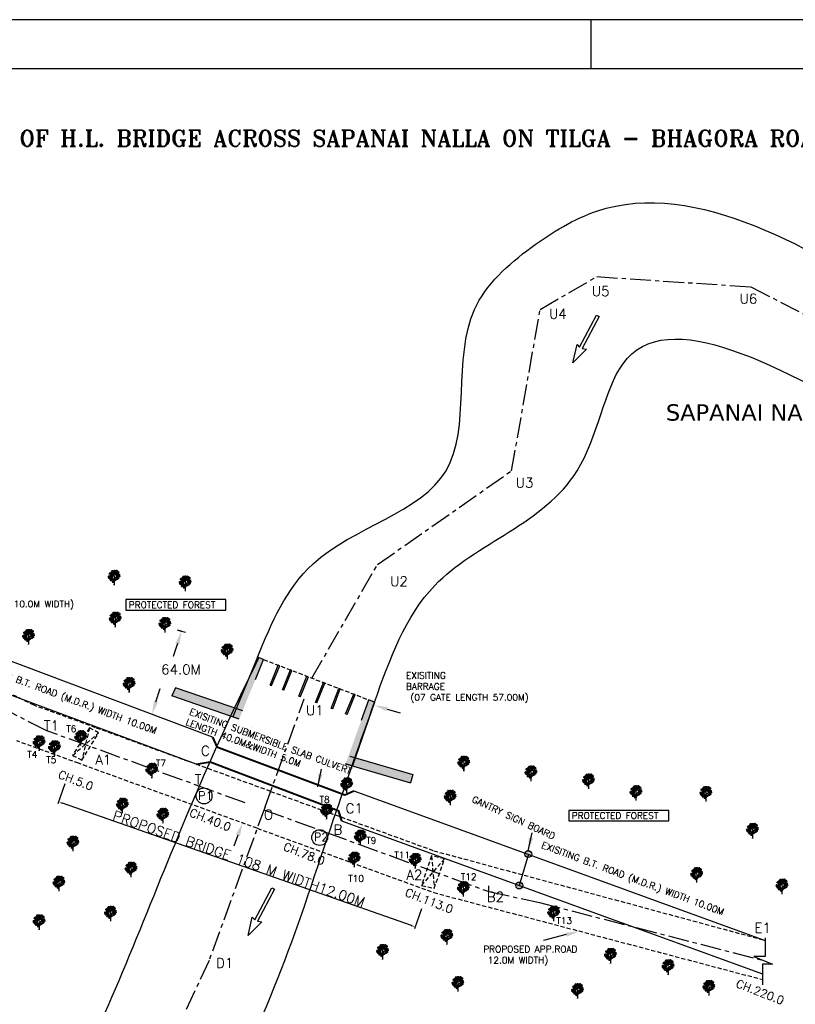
# Model space of a CAD drawing. Header units: metres. Extents: x -8057 to -3511, y -591 to -7.
# Tile 3 of 4: x -3997 to -3761, y -308 to -7. Entities that reach past the tile are written whole.
import ezdxf
from ezdxf import colors
from ezdxf.entities.mleader import LeaderData, LeaderLine
from ezdxf.math import Vec2, Vec3

# ---------------------------------------------------------------- set-up
doc = ezdxf.new("R2010")
doc.units = ezdxf.units.M
doc.header["$LTSCALE"] = 0.2
doc.header["$PDMODE"] = 35
doc.header["$PDSIZE"] = 0.3
doc.linetypes.add('CENTER', pattern=[50.8, 31.75, -6.35, 6.35, -6.35])
doc.linetypes.add('HIDDEN', pattern=[9.525, 6.35, -3.175])
doc.layers.add('DIM', color=5, linetype='HIDDEN')
doc.layers.add('TEXT', color=7, linetype='Continuous')
doc.styles.get("Standard").update_dxf_attribs({"font": 'romans.shx'})
doc.styles.add('TEXT', font='romans.shx', dxfattribs={"height": 1})
doc.dimstyles.new('METER', dxfattribs={"dimscale": 0.5, "dimtxt": 2.5, "dimasz": 2.5, "dimexe": 1.25, "dimexo": 0.625, "dimtad": 1, "dimrnd": 0.5, "dimdsep": 46, "dimtxsty": 'Standard', "dimcen": 2.5, "dimaunit": 1, "dimadec": 1, "dimazin": 1, "dimtfac": 1, "dimtmove": 0, "dimatfit": 3, "dimfxl": 1, "dimarcsym": 0})

# ---------------------------------------------------------------- blocks, each defined once
blk = doc.blocks.new('ARROW 11')
for p, q in [((-64.1, -1.9), (-64.1, 1.9)), ((-64.1, 1.9), (-20.6, 1.9)), ((-20.6, 1.9), (-22.3, 6.9)), ((-22.3, 6.9), (0, 0)), ((0, 0), (-22, -6)), ((-20.6, -1.9), (-64.1, -1.9)), ((-22, -6), (-20.6, -1.9))]:
    blk.add_line(p, q)
blk = doc.blocks.new('*D265')
at = {"layer": 'Defpoints', "color": 0, "linetype": 'Continuous', "transparency": 16777216}
for p in [(-3983.44, -240.32), (-3985.47, -246.13), (-3874.62, -278.46)]:
    blk.add_point(p, dxfattribs=at)
at = {"layer": 'DIM', "color": 0, "linetype": 'Continuous', "lineweight": -2, "transparency": 16777216}
for p, q in [((-3983.54, -240.61), (-3985.68, -246.72)), ((-3877.84, -283.85), (-3984.29, -246.54)), ((-3874.72, -278.75), (-3876.86, -284.86))]:
    blk.add_line(p, q, dxfattribs=at)
at = {"layer": 'DIM', "color": 0, "linetype": 'Continuous', "transparency": 16777216}
for points in [[(-3984.22, -246.34), (-3984.36, -246.74), (-3985.47, -246.13)], [(-3877.77, -283.66), (-3877.91, -284.05), (-3876.66, -284.27)]]:
    blk.add_solid(points, dxfattribs=at)
at = {"layer": 'DIM', "color": 0, "linetype": 'Continuous', "transparency": 16777216, "insert": (-3930.46, -263.49), "char_height": 5, "width": 94.5898, "attachment_point": 5, "rotation": 340.6833}
blk.add_mtext('{\\H0.6x;\\C0;PROPOSED BRIDGE 108 M WIDTH12.00M}', dxfattribs=at)
blk = doc.blocks.new('TREE 34')
at = {"color": 1, "lineweight": 0}
for p, q in [((-0.5, 51.8), (-0.2, 61.8)), ((0.1, 96.5), (0.4, 116.7)), ((0.1, 67.6), (0.1, 87.1)), ((2, 34.8), (2.4, 70.9)), ((-1.1, 34.8), (-0.7, 40.4))]:
    blk.add_line(p, q, dxfattribs=at)
for centre, radius, start, end in [((-17.4, 127.2), 10.6, 255.26943, 320.76832), ((-11.1, 120.4), 4.24, 76.61181, 171.49008), ((-11.1, 120.4), 4.24, 76.61181, 171.49008), ((-14.2, 125), 4.15, 255.28214, 352.81974), ((-14.2, 125), 4.15, 255.28214, 352.81974), ((-11.3, 122), 4.15, 17.29067, 114.82827), ((-9, 127.2), 4.24, 198.62033, 293.4986), ((-5.1, 118.1), 4.15, 50.28724, 147.82484), ((-6, 123.6), 4.24, 231.61691, 326.49518), ((-3, 119.2), 4.24, 76.61181, 171.49008), ((-3, 119.2), 4.24, 76.61181, 171.49008), ((-0.9, 126), 4.24, 198.62033, 293.4986), ((0, 122.3), 4.24, 76.61181, 171.49008), ((-3.1, 126.9), 4.15, 255.28214, 352.81974), ((0.4, 118.8), 4.24, 76.61181, 171.49008), ((-2.7, 123.4), 4.15, 255.28214, 352.81974), ((-1.6, 119.8), 4.24, 15.23442, 110.1127), ((0.9, 124.8), 4.15, 193.90476, 291.44236), ((4, 116.6), 4.24, 76.61181, 171.49008), ((0.8, 121.2), 4.15, 255.28214, 352.81974), ((2, 122.2), 4.24, 15.23442, 110.1127), ((4.6, 127.1), 4.15, 193.90476, 291.44236), ((1.8, 119.9), 0.75, 79.36235, 180.55084), ((2.8, 118.5), 4.24, 15.23442, 110.1127), ((5.4, 123.5), 4.15, 193.90476, 291.44236), ((8.7, 156.6), 36.6, 259.36235, 290.8016), ((6.4, 120.9), 4.24, 15.23442, 110.1127), ((9, 125.9), 4.15, 193.90476, 291.44236), ((12.4, 118.4), 4.24, 15.23442, 110.1127), ((15, 123.4), 4.15, 193.90476, 291.44236), ((14.8, 122.6), 4.24, 15.23442, 110.1127), ((17.4, 127.5), 4.15, 193.90476, 291.44236), ((15.9, 119.3), 4.24, 15.23442, 110.1127), ((18.5, 124.2), 4.15, 193.90476, 291.44236), ((20.4, 118), 4.24, 15.23442, 110.1127), ((22.9, 123), 4.15, 193.90476, 291.44236), ((-32.8, 84.6), 4.24, 76.61181, 171.49008), ((-35.9, 89.2), 4.15, 255.28214, 352.81974), ((-27, 92.5), 13.8, 228.84347, 297.24334), ((-31.8, 88.1), 4.24, 76.61181, 171.49008), ((-35, 92.7), 4.15, 255.28214, 352.81974), ((-31.5, 78.4), 4.24, 76.61181, 171.49008), ((-34.6, 83), 4.15, 255.28214, 352.81974), ((-36.1, 144.9), 53.7, 271.59464, 303.84051), ((-31, 80.6), 4.15, 50.28724, 147.82484), ((-31.9, 86.1), 4.24, 231.61691, 326.49518), ((-30.6, 96.2), 10.5, 249.4854, 312.37148), ((-31.9, 90.6), 13.4, 260.731, 293.52648), ((-29, 81.7), 4.24, 76.61181, 171.49008), ((-29, 81.7), 4.24, 76.61181, 171.49008), ((-31.5, 74.2), 4.24, 15.23442, 110.1127), ((-28.9, 79.2), 4.15, 193.90476, 291.44236), ((-27.2, 103.3), 4.24, 76.61181, 171.49008), ((-30.3, 108), 4.15, 255.28214, 352.81974), ((-26.9, 88.5), 4.24, 198.62033, 293.4986), ((-26.7, 105.5), 4.15, 50.28724, 147.82484), ((-27.6, 111.1), 4.24, 231.61691, 326.49518), ((-25.9, 71), 4.24, 76.61181, 171.49008), ((-29, 75.7), 4.15, 255.28214, 352.81974), ((-25.6, 81.3), 4.24, 76.61181, 171.49008), ((-28.7, 85.9), 4.15, 255.28214, 352.81974), ((-23.7, 89.8), 15.5, 247.09347, 300.64152), ((-27.8, 76.6), 4.24, 15.23442, 110.1127), ((-25.3, 81.6), 4.15, 193.90476, 291.44236), ((-24.6, 106.7), 4.24, 76.61181, 171.49008), ((-24.6, 106.7), 4.24, 76.61181, 171.49008), ((-24.6, 102.1), 4.24, 76.61181, 171.49008), ((-27.8, 106.7), 4.15, 255.28214, 352.81974), ((-27, 73), 4.24, 15.23442, 110.1127), ((-24.5, 77.9), 4.15, 193.90476, 291.44236), ((-27.7, 104), 15.3, 271.51128, 320.88893), ((-22.6, 113.4), 4.24, 198.62033, 293.4986), ((-22.1, 98), 4.24, 76.61181, 171.49008), ((-25.3, 102.6), 4.15, 255.28214, 352.81974), ((-21.2, 106.2), 4.24, 76.61181, 171.49008), ((-24.4, 110.9), 4.15, 255.28214, 352.81974), ((-21.2, 101.5), 4.24, 76.61181, 171.49008), ((-24.3, 106.1), 4.15, 255.28214, 352.81974), ((-20.8, 79.9), 4.24, 76.61181, 171.49008), ((-24, 84.5), 4.15, 255.28214, 352.81974), ((-23.4, 75.3), 4.24, 15.23442, 110.1127), ((-20.8, 80.3), 4.15, 193.90476, 291.44236), ((38.7, 150.4), 92, 226.6821, 242.0096), ((-22.6, 62.9), 4.24, 15.23442, 110.1127), ((-20.1, 67.9), 4.15, 193.90476, 291.44236), ((-21.3, 87.6), 4.24, 231.61691, 326.49518), ((-6.9, 135.3), 72.4, 256.8908, 267.3886), ((-18.3, 78.6), 4.24, 76.61181, 171.49008), ((-21.4, 83.2), 4.15, 255.28214, 352.81974), ((-17.4, 86.1), 25.4, 258.7316, 291.98965), ((-18.4, 110.6), 4.15, 50.28724, 147.82484), ((-19.3, 116.1), 4.24, 231.61691, 326.49518), ((-18.4, 99.2), 4.15, 50.28724, 147.82484), ((-19.3, 104.7), 4.24, 231.61691, 326.49518), ((-20.4, 69.9), 4.24, 15.23442, 110.1127), ((-17.8, 74.9), 4.15, 193.90476, 291.44236), ((-20.3, 67), 4.24, 15.23442, 110.1127), ((-17.7, 72), 4.15, 193.90476, 291.44236), ((-11.5, 117.6), 13, 218.38774, 266.61246), ((-16.4, 111.7), 4.24, 76.61181, 171.49008), ((-16.4, 111.7), 4.24, 76.61181, 171.49008), ((-16.4, 107.1), 4.24, 76.61181, 171.49008), ((-19.5, 111.8), 4.15, 255.28214, 352.81974), ((-16.4, 100.3), 4.24, 76.61181, 171.49008), ((-16.4, 100.3), 4.24, 76.61181, 171.49008), ((-16.4, 95.7), 4.24, 76.61181, 171.49008), ((-19.5, 100.4), 4.15, 255.28214, 352.81974), ((-19.1, 63.7), 4.24, 15.23442, 110.1127), ((-16.6, 68.7), 4.15, 193.90476, 291.44236), ((-16.3, 101.9), 4.24, 198.62033, 293.4986), ((-17.4, 72.9), 4.24, 15.23442, 110.1127), ((-14.8, 77.8), 4.15, 193.90476, 291.44236), ((-15.2, 85.9), 4.15, 50.28724, 147.82484), ((-16.1, 91.4), 4.24, 231.61691, 326.49518), ((-14.3, 118.5), 4.24, 198.62033, 293.4986), ((-14.3, 107.1), 4.24, 198.62033, 293.4986), ((-13.1, 87), 4.24, 76.61181, 171.49008), ((-13.1, 87), 4.24, 76.61181, 171.49008), ((-13.1, 82.4), 4.24, 76.61181, 171.49008), ((-16.3, 87), 4.15, 255.28214, 352.81974), ((-13, 111.3), 4.24, 76.61181, 171.49008), ((-16.1, 115.9), 4.15, 255.28214, 352.81974), ((-12.9, 106.5), 4.24, 76.61181, 171.49008), ((-16.1, 111.2), 4.15, 255.28214, 352.81974), ((-13, 99.9), 4.24, 76.61181, 171.49008), ((-16.1, 104.5), 4.15, 255.28214, 352.81974), ((-12.9, 95.1), 4.24, 76.61181, 171.49008), ((-16.1, 99.8), 4.15, 255.28214, 352.81974), ((-15, 77), 4.24, 15.23442, 110.1127), ((-12.5, 82), 4.15, 193.90476, 291.44236), ((-14.7, 62.5), 4.24, 15.23442, 110.1127), ((-12.1, 67.4), 4.15, 193.90476, 291.44236), ((-13.9, 73.7), 4.24, 15.23442, 110.1127), ((-11.3, 78.7), 4.15, 193.90476, 291.44236), ((-11, 93.8), 4.24, 198.62033, 293.4986), ((-9.7, 86.5), 4.24, 76.61181, 171.49008), ((-12.8, 91.2), 4.15, 255.28214, 352.81974), ((-9.7, 81.8), 4.24, 76.61181, 171.49008), ((-12.8, 86.4), 4.15, 255.28214, 352.81974), ((-18.7, 87.1), 18.9, 0, 70.52632), ((-8.1, 59.7), 10.1, 46.12122, 111.75193), ((-8, 95.6), 4.15, 50.28724, 147.82484), ((-8.9, 101.2), 4.24, 231.61691, 326.49518), ((-8, 56.9), 4.15, 50.28724, 147.82484), ((-7.4, 108), 4.15, 50.28724, 147.82484), ((-8.2, 113.5), 4.24, 231.61691, 326.49518), ((-9.5, 72.4), 4.24, 15.23442, 110.1127), ((-6.9, 77.4), 4.15, 193.90476, 291.44236), ((-9.2, 50.1), 12.9, 45.75808, 94.24254), ((-5.9, 96.7), 4.24, 76.61181, 171.49008), ((-5.9, 96.7), 4.24, 76.61181, 171.49008), ((-6, 92.1), 4.24, 76.61181, 171.49008), ((-9.1, 96.8), 4.15, 255.28214, 352.81974), ((-5.9, 58), 4.24, 76.61181, 171.49008), ((-5.9, 58), 4.24, 76.61181, 171.49008), ((-15.4, 88.3), 16.2, 29.07087, 70.32811), ((-5.3, 109.1), 4.24, 76.61181, 171.49008), ((-5.3, 109.1), 4.24, 76.61181, 171.49008), ((-5.3, 104.5), 4.24, 76.61181, 171.49008), ((-8.4, 109.2), 4.15, 255.28214, 352.81974), ((-7.7, 62), 7.5, 358.64962, 99.8704), ((-3.9, 103.5), 4.24, 198.62033, 293.4986), ((-3.9, 64.8), 4.24, 198.62033, 293.4986), ((-3, 114.6), 4.24, 76.61181, 171.49008), ((-6.2, 119.2), 4.15, 255.28214, 352.81974), ((-3.2, 115.9), 4.24, 198.62033, 293.4986), ((-2.5, 96.3), 4.24, 76.61181, 171.49008), ((-5.7, 100.9), 4.15, 255.28214, 352.81974), ((-2.5, 91.6), 4.24, 76.61181, 171.49008), ((-5.6, 96.2), 4.15, 255.28214, 352.81974), ((-2.5, 57.6), 4.24, 76.61181, 171.49008), ((-5.7, 62.2), 4.15, 255.28214, 352.81974), ((-1.9, 108.7), 4.24, 76.61181, 171.49008), ((-5, 113.3), 4.15, 255.28214, 352.81974), ((-1.8, 103.9), 4.24, 76.61181, 171.49008), ((-5, 108.6), 4.15, 255.28214, 352.81974), ((0.4, 114), 4.24, 76.61181, 171.49008), ((-2.7, 118.7), 4.15, 255.28214, 352.81974), ((-0.6, 96.5), 0.75, 209.07087, 359.17041), ((-0.6, 67.6), 0.75, 226.12122, 0), ((3743.6, 155.8), 3742.7, 180.55084, 181.03996), ((5.2, 101.2), 4.3, 78.45689, 158.83975), ((5.7, 111.8), 4.24, 76.61181, 171.49008), ((5.7, 111.8), 4.24, 76.61181, 171.49008), ((2.6, 116.5), 4.15, 255.28214, 352.81974), ((2.6, 116.5), 4.15, 255.28214, 352.81974), ((143.4, 90.5), 141.9, 181.03996, 185.58179), ((2.9, 76.8), 0.75, 185.58179, 326.34885), ((13.2, 55.2), 11, 111.78682, 179.11697), ((9.9, 70.8), 7.5, 145.87663, 179.44437), ((6, 68.3), 4.15, 50.28724, 147.82484), ((5.1, 73.8), 4.24, 231.61691, 326.49518), ((51.3, 44.5), 57.4, 111.46155, 146.34885), ((57.6, 38.4), 65.2, 108.76001, 145.87663), ((7.3, 100.8), 4.15, 50.28724, 147.82484), ((6.4, 106.4), 4.24, 231.61691, 326.49518), ((8.1, 69.4), 4.24, 76.61181, 171.49008), ((8.1, 69.4), 4.24, 76.61181, 171.49008), ((8.1, 64.8), 4.24, 76.61181, 171.49008), ((4.9, 69.4), 4.15, 255.28214, 352.81974), ((9.4, 101.9), 4.24, 76.61181, 171.49008), ((9.4, 101.9), 4.24, 76.61181, 171.49008), ((9.4, 97.4), 4.24, 76.61181, 171.49008), ((6.2, 102), 4.15, 255.28214, 352.81974), ((7.2, 108.5), 4.24, 15.23442, 110.1127), ((9.8, 113.4), 4.15, 193.90476, 291.44236), ((10.1, 76.2), 4.24, 198.62033, 293.4986), ((20.5, 155.1), 39.2, 249.91161, 265.53741), ((11.5, 69), 4.24, 76.61181, 171.49008), ((8.3, 73.6), 4.15, 255.28214, 352.81974), ((11.5, 64.2), 4.24, 76.61181, 171.49008), ((8.4, 68.9), 4.15, 255.28214, 352.81974), ((11.4, 108.7), 4.24, 198.62033, 293.4986), ((9.4, 115.4), 4.24, 15.23442, 110.1127), ((12, 120.4), 4.15, 193.90476, 291.44236), ((9.5, 112.6), 4.24, 15.23442, 110.1127), ((12.1, 117.6), 4.15, 193.90476, 291.44236), ((12.8, 101.5), 4.24, 76.61181, 171.49008), ((9.6, 106.2), 4.15, 255.28214, 352.81974), ((12.8, 96.8), 4.24, 76.61181, 171.49008), ((9.7, 101.4), 4.15, 255.28214, 352.81974), ((10.7, 109.3), 4.24, 15.23442, 110.1127), ((13.3, 114.3), 4.15, 193.90476, 291.44236), ((-15.4, 126.8), 66.2, 291.78682, 315.35953), ((15.1, 95), 4.15, 50.28724, 147.82484), ((14.2, 100.5), 4.24, 231.61691, 326.49518), ((17.2, 96.1), 4.24, 76.61181, 171.49008), ((17.2, 96.1), 4.24, 76.61181, 171.49008), ((17.2, 91.5), 4.24, 76.61181, 171.49008), ((14, 96.1), 4.15, 255.28214, 352.81974), ((15.1, 108), 4.24, 15.23442, 110.1127), ((17.7, 113), 4.15, 193.90476, 291.44236), ((23.3, 113.6), 13.6, 225.9442, 297.78114), ((15.5, 87.6), 4.24, 15.23442, 110.1127), ((18, 92.6), 4.15, 193.90476, 291.44236), ((17.7, 74.1), 4.15, 50.28724, 147.82484), ((16.8, 79.7), 4.24, 231.61691, 326.49518), ((19.3, 102.9), 4.24, 198.62033, 293.4986), ((19.8, 75.2), 4.24, 76.61181, 171.49008), ((19.8, 75.2), 4.24, 76.61181, 171.49008), ((19.8, 70.7), 4.24, 76.61181, 171.49008), ((16.6, 75.3), 4.15, 255.28214, 352.81974), ((20.6, 95.7), 4.24, 76.61181, 171.49008), ((17.5, 100.3), 4.15, 255.28214, 352.81974), ((20.6, 90.9), 4.24, 76.61181, 171.49008), ((17.5, 95.6), 4.15, 255.28214, 352.81974), ((21, 84.4), 4.24, 76.61181, 171.49008), ((17.9, 89.1), 4.15, 255.28214, 352.81974), ((18.8, 108.1), 4.24, 15.23442, 110.1127), ((21.4, 113), 4.15, 193.90476, 291.44236), ((19.1, 90), 4.24, 15.23442, 110.1127), ((21.7, 95), 4.15, 193.90476, 291.44236), ((21.9, 82), 4.24, 198.62033, 293.4986), ((19.9, 86.4), 4.24, 15.23442, 110.1127), ((22.5, 91.3), 4.15, 193.90476, 291.44236), ((22.8, 79.7), 4.24, 76.61181, 171.49008), ((22.8, 79.7), 4.24, 76.61181, 171.49008), ((19.7, 84.3), 4.15, 255.28214, 352.81974), ((19.7, 84.3), 4.15, 255.28214, 352.81974), ((33.5, 42.1), 50.7, 87.82904, 106.87326), ((23.2, 74.8), 4.24, 76.61181, 171.49008), ((20.1, 79.5), 4.15, 255.28214, 352.81974), ((23.2, 70.1), 4.24, 76.61181, 171.49008), ((20.1, 74.7), 4.15, 255.28214, 352.81974), ((24.4, 104.9), 4.24, 76.61181, 171.49008), ((21.3, 109.5), 4.15, 255.28214, 352.81974), ((22.4, 110.4), 4.24, 15.23442, 110.1127), ((25, 115.4), 4.15, 193.90476, 291.44236), ((23.2, 106.8), 4.24, 15.23442, 110.1127), ((25.8, 111.8), 4.15, 193.90476, 291.44236), ((26.1, 93.2), 4.24, 76.61181, 171.49008), ((22.9, 97.9), 4.15, 255.28214, 352.81974), ((26.2, 100.1), 4.24, 76.61181, 171.49008), ((26.2, 100.1), 4.24, 76.61181, 171.49008), ((23, 104.8), 4.15, 255.28214, 352.81974), ((23, 104.8), 4.15, 255.28214, 352.81974), ((23.5, 88.7), 4.24, 15.23442, 110.1127), ((26.1, 93.7), 4.15, 193.90476, 291.44236), ((24.3, 76.3), 4.24, 15.23442, 110.1127), ((26.8, 81.3), 4.15, 193.90476, 291.44236), ((25.7, 101), 4.24, 231.61691, 326.49518), ((28.6, 92), 4.24, 76.61181, 171.49008), ((25.5, 96.6), 4.15, 255.28214, 352.81974), ((26.5, 83.3), 4.24, 15.23442, 110.1127), ((29.1, 88.3), 4.15, 193.90476, 291.44236), ((29.4, 113.7), 4.24, 76.61181, 171.49008), ((26.3, 118.3), 4.15, 255.28214, 352.81974), ((26.6, 80.4), 4.24, 15.23442, 110.1127), ((29.2, 85.4), 4.15, 193.90476, 291.44236), ((26.9, 109.2), 4.24, 15.23442, 110.1127), ((29.4, 114.1), 4.15, 193.90476, 291.44236), ((27.6, 96.7), 4.24, 15.23442, 110.1127), ((30.2, 101.7), 4.15, 193.90476, 291.44236), ((27.8, 77.1), 4.24, 15.23442, 110.1127), ((30.4, 82.1), 4.15, 193.90476, 291.44236), ((29.5, 86.3), 4.24, 15.23442, 110.1127), ((32.1, 91.2), 4.15, 193.90476, 291.44236), ((31.1, 97.6), 4.24, 15.23442, 110.1127), ((33.7, 102.5), 4.15, 193.90476, 291.44236), ((31.9, 90.4), 4.24, 15.23442, 110.1127), ((34.5, 95.4), 4.15, 193.90476, 291.44236), ((33, 87.1), 4.24, 15.23442, 110.1127), ((35.6, 92.1), 4.15, 193.90476, 291.44236), ((-8.9, 62.4), 4.24, 231.61691, 326.49518), ((-9.1, 44.9), 9.71, 41.35063, 103.85385), ((-9.3, 43.9), 9.29, 337.80922, 101.1966), ((-6, 53.4), 4.24, 76.61181, 171.49008), ((-9.1, 58), 4.15, 255.28214, 352.81974), ((-2.5, 52.8), 4.24, 76.61181, 171.49008), ((-5.6, 57.5), 4.15, 255.28214, 352.81974), ((-1.2, 51.8), 0.75, 221.35063, 358.64962)]:
    blk.add_arc(centre, radius, start, end, dxfattribs=at)

msp = doc.modelspace()

# ---------------------------------------------------------------- hatches: boundary and pattern name
h = msp.add_hatch(color=256)
h.dxf.hatch_style = 1
edge = h.paths.add_edge_path()
edge.add_line((-3922.944, -202.664), (-3924.831, -201.941))
edge.add_line((-3924.831, -201.941), (-3932.348, -220.141))
edge.add_line((-3932.348, -220.141), (-3930.371, -220.83))
edge.add_spline(control_points=[(-3930.371, -220.83), (-3925.792, -209.652), (-3922.944, -202.664), (-3922.944, -202.664)], knot_values=[4.3915416, 4.3915416, 4.3915416, 4.3915416, 5, 5, 5, 5], degree=3, periodic=0)
edge.add_line((-3925.375, -208.619), (-3922.944, -202.664))
h = msp.add_hatch(color=256)
h.dxf.hatch_style = 1
h.paths.add_polyline_path([(-3917.998, -204.557), (-3918.431, -204.392), (-3920.898, -210.447), (-3920.46, -210.614)])
h = msp.add_hatch(color=256)
h.dxf.hatch_style = 1
h.paths.add_polyline_path([(-3914.322, -205.964), (-3914.756, -205.798), (-3917.183, -211.869), (-3916.749, -212.035)])
h.paths.add_polyline_path([(-3909.223, -207.917), (-3909.69, -207.738), (-3912.157, -213.793), (-3911.69, -213.972)])
h.paths.add_polyline_path([(-3904.214, -209.834), (-3904.647, -209.668), (-3907.114, -215.724), (-3906.682, -215.889)])
h = msp.add_hatch(color=256)
h.dxf.hatch_style = 1
edge = h.paths.add_edge_path()
edge.add_line((-3878.082, -240.275), (-3877.404, -237.73))
edge.add_line((-3877.404, -237.73), (-3895.04, -232.578))
edge.add_spline(control_points=[(-3895.04, -232.578), (-3895.331, -233.407), (-3895.621, -234.237), (-3895.911, -235.067)], knot_values=[313.783162, 313.783162, 313.783162, 313.783162, 316.4213305, 316.4213305, 316.4213305, 316.4213305], degree=3, periodic=0)
edge.add_line((-3895.911, -235.067), (-3878.082, -240.275))
edge = h.paths.add_edge_path()
edge.add_spline(control_points=[(-3932.93, -219.944), (-3932.537, -219.101), (-3932.153, -218.282), (-3931.78, -217.488)], knot_values=[4.4039858, 4.4039858, 4.4039858, 4.4039858, 4.4499872, 4.4499872, 4.4499872, 4.4499872], degree=3, periodic=0)
edge.add_line((-3931.78, -217.488), (-3949.815, -211.247))
edge.add_line((-3949.815, -211.247), (-3950.916, -213.72))
edge.add_line((-3950.916, -213.72), (-3932.93, -219.944))
edge = h.paths.add_edge_path()
edge.add_spline(control_points=[(-3931.78, -217.488), (-3932.153, -218.282), (-3932.537, -219.101), (-3932.93, -219.944)], knot_values=[4.4039858, 4.4039858, 4.4039858, 4.4039858, 4.4499872, 4.4499872, 4.4499872, 4.4499872], degree=3, periodic=0)
edge.add_line((-3932.93, -219.944), (-3932.35, -220.145))
edge.add_line((-3932.35, -220.145), (-3931.319, -217.648))
edge.add_line((-3931.319, -217.648), (-3931.78, -217.488))
h = msp.add_hatch(color=256)
h.dxf.hatch_style = 1
h.paths.add_polyline_path([(-3894.997, -213.362), (-3895.43, -213.197), (-3897.897, -219.252), (-3897.465, -219.418)])
h.paths.add_polyline_path([(-3899.522, -211.63), (-3899.989, -211.451), (-3902.302, -217.566), (-3901.835, -217.745)])
h = msp.add_hatch(color=256)
h.dxf.hatch_style = 1
edge = h.paths.add_edge_path()
edge.add_line((-3889.08, -215.628), (-3890.809, -214.966))
edge.add_line((-3890.809, -214.966), (-3893.045, -221.11))
edge.add_spline(control_points=[(-3890.809, -214.966), (-3893.181, -221.464), (-3895.553, -227.963), (-3897.895, -234.487)], knot_values=[313.7001867, 313.7001867, 313.7001867, 313.7001867, 334.5015969, 334.5015969, 334.5015969, 334.5015969], degree=3, periodic=0)
edge.add_line((-3897.895, -234.487), (-3895.834, -235.089))
edge.add_line((-3895.834, -235.089), (-3889.08, -215.628))
h = msp.add_hatch(color=256)
h.dxf.hatch_style = 1
h.paths.add_polyline_path([(-3843.164, -261.69), (-3841.182, -262.411, 0.0875304), (-3841.119, -262.051, 0.8390204)])
h.paths.add_polyline_path([(-3842.079, -262.085), (-3843.164, -261.69, 0.0875355), (-3843.227, -262.051, 0.3590514), (-3842.374, -263.086)])
h.paths.add_polyline_path([(-3841.182, -262.411), (-3842.079, -262.085), (-3842.374, -263.086, 0.3688577)])
h.paths.add_polyline_path([(-3843.903, -271.992), (-3844.8, -271.665, -1), (-3844.988, -271.597), (-3845.885, -271.271, 0.0875061), (-3845.948, -271.631, 0.8390702)])
h.paths.add_polyline_path([(-3844.596, -270.62), (-3844.866, -271.535, -0.4326048), (-3844.8, -271.665), (-3843.903, -271.992, 0.0875061), (-3843.84, -271.631, 0.3325113)])
h.paths.add_polyline_path([(-3844.596, -270.62, 0.3960584), (-3845.885, -271.271), (-3844.988, -271.597, -0.3960584), (-3844.866, -271.535)])

# ---------------------------------------------------------------- linework, layer by layer
for p, q in [((-3511.333, -7.316), (-4206.988, -7.316)), ((-3822.988, -22.316), (-3822.988, -7.316)), ((-3526.333, -22.316), (-4191.988, -22.316)), ((-3938.487, -226.297), (-4083.459, -171.8)), ((-3943.465, -234.627), (-4088.378, -180.493)), ((-3947.949, -193.958), (-3949.143, -193.634)), ((-3949.143, -193.634), (-3946.728, -194.288)), ((-3924.831, -201.941), (-3932.348, -220.141)), ((-3925.411, -208.719), (-3922.944, -202.664)), ((-3922.944, -202.664), (-3924.831, -201.941)), ((-3920.898, -210.447), (-3918.431, -204.392)), ((-3917.998, -204.557), (-3918.431, -204.392)), ((-3920.46, -210.614), (-3917.998, -204.557)), ((-3917.183, -211.869), (-3914.756, -205.798)), ((-3916.749, -212.035), (-3914.322, -205.964)), ((-3914.322, -205.964), (-3914.756, -205.798)), ((-3912.157, -213.793), (-3909.69, -207.738)), ((-3911.69, -213.972), (-3909.223, -207.917)), ((-3907.114, -215.724), (-3904.647, -209.668)), ((-3906.682, -215.889), (-3904.214, -209.834)), ((-3904.214, -209.834), (-3904.647, -209.668)), ((-3949.815, -211.247), (-3950.916, -213.72)), ((-3929.27, -218.357), (-3949.815, -211.247)), ((-3920.898, -210.447), (-3920.46, -210.614)), ((-3916.749, -212.035), (-3917.183, -211.869)), ((-3902.302, -217.566), (-3899.989, -211.451)), ((-3901.835, -217.745), (-3899.522, -211.63)), ((-3899.522, -211.63), (-3899.989, -211.451)), ((-3897.897, -219.252), (-3895.43, -213.197)), ((-3897.465, -219.418), (-3894.997, -213.362)), ((-3894.997, -213.362), (-3895.43, -213.197)), ((-3930.371, -220.83), (-3950.916, -213.72)), ((-3912.157, -213.793), (-3911.69, -213.972)), ((-3906.682, -215.889), (-3907.114, -215.724)), ((-3889.08, -215.628), (-3895.834, -235.089)), ((-3893.045, -221.11), (-3890.809, -214.966)), ((-3889.08, -215.628), (-3890.809, -214.966)), ((-3901.835, -217.745), (-3902.302, -217.566)), ((-3897.465, -219.418), (-3897.897, -219.252)), ((-3930.371, -220.83), (-3932.348, -220.141)), ((-3896.601, -232.122), (-3877.404, -237.73)), ((-3906.395, -241.476), (-3905.241, -236.075)), ((-3895.834, -235.089), (-3897.913, -234.482)), ((-3897.913, -234.482), (-3878.082, -240.275)), ((-3877.404, -237.73), (-3878.082, -240.275)), ((-3895.362, -242.681), (-3769.9, -288.37)), ((-3922.812, -248.494), (-3922.84, -248.571)), ((-3899.16, -251.876), (-3770.728, -298.631)), ((-3842.173, -260.997), (-3841.018, -255.596)), ((-3842.079, -262.085), (-3844.894, -271.631)), ((-3854.218, -273.47), (-3854.218, -271.76)), ((-3769.9, -287.586), (-3769.9, -293.347)), ((-3769.9, -293.347), (-3773.369, -293.347)), ((-3773.369, -293.347), (-3767.663, -295.676)), ((-3767.663, -295.676), (-3770.728, -295.676)), ((-3770.728, -295.676), (-3770.728, -301.918))]:
    msp.add_line(p, q)
at = {"linetype": 'CENTER'}
for p, q in [((-3838.547, -95.753), (-3821.227, -85.753)), ((-3821.227, -85.753), (-3774.242, -88.879)), ((-3774.242, -88.879), (-3722.27, -115.634)), ((-3847.23, -144.993), (-3838.547, -95.753)), ((-3888.187, -173.672), (-3847.23, -144.993)), ((-3908.187, -208.313), (-3888.187, -173.672)), ((-3989.06, -224.392), (-4084.774, -175.763)), ((-3922.473, -247.563), (-3910.503, -214.674)), ((-3928.563, -246.411), (-3989.06, -224.392)), ((-3922.473, -247.563), (-3939.574, -294.548)), ((-3922.815, -248.503), (-3854.218, -273.47)), ((-3854.218, -273.47), (-3838.722, -276.839)), ((-3838.722, -276.839), (-3770.728, -294.425)), ((-3939.574, -294.548), (-3960.705, -339.863))]:
    msp.add_line(p, q, dxfattribs=at)
at = {"color": 1, "linetype": 'HIDDEN'}
for p, q in [((-3992.967, -216.612), (-4082.745, -172.154)), ((-3974.174, -223.452), (-3992.967, -216.612)), ((-3920.772, -242.889), (-3975.274, -223.051)), ((-3979.378, -234.328), (-3998.172, -227.487)), ((-3924.876, -254.165), (-3979.378, -234.328)), ((-3920.772, -242.889), (-3870.968, -261.016)), ((-3924.876, -254.165), (-3870.968, -273.786)), ((-3870.968, -261.016), (-3769.9, -288.37)), ((-3870.968, -273.786), (-3770.613, -300.349))]:
    msp.add_line(p, q, dxfattribs=at)
at = {"linetype": 'HIDDEN'}
msp.add_line((-3922.944, -202.664), (-3890.809, -214.966), dxfattribs=at)
at = {"linetype": 'ByBlock', "lineweight": -2}
for p, q in [((-3926.268, -223.285), (-3926.269, -223.284)), ((-3933.299, -262.944), (-3933.298, -262.945))]:
    msp.add_line(p, q, dxfattribs=at)
for points in [[(-3934.408, -184.361), (-3964.982, -184.361), (-3964.982, -187.571), (-3934.408, -187.571)], [(-3799.243, -248.711), (-3829.817, -248.711), (-3829.817, -251.921), (-3799.243, -251.921)]]:
    msp.add_lwpolyline(points, close=True)
msp.add_lwpolyline([(-3930.761, -256.279), (-3932.03, -259.612)], dxfattribs=at)
at = {"color": 1}
for centre, radius in [((-3941.095, -244.276), 2.423), ((-3905.802, -256.994), 2.405)]:
    msp.add_circle(centre, radius, dxfattribs=at)
for centre, radius in [((-3842.173, -262.051), 1.054), ((-3844.894, -271.631), 1.054), ((-3844.894, -271.631), 0.1)]:
    msp.add_circle(centre, radius)
for points in [[(-3924.831, -201.941), (-3907.812, -173.409), (-3867.23, -144.993), (-3858.547, -95.753), (-3841.227, -76.84), (-3821.227, -65.753), (-3725.946, -95.795), (-3716.954, -101.307)], [(-3889.08, -215.628), (-3870.703, -180.033), (-3827.23, -144.993), (-3813.35, -112.43), (-3730.39, -133.152)], [(-4067.595, -556.398), (-4016.607, -453.393), (-3968.717, -380.496), (-3938.627, -340.564), (-3901.542, -251.417), (-3889.08, -215.667)]]:
    msp.add_spline(points, degree=3)
msp.add_open_spline([(-4117.343, -562.384), (-4065.883, -463.542), (-4040.883, -420.241), (-4012.204, -379.283), (-3979.222, -335.223), (-3943.958, -240.81), (-3924.352, -202.152), (-3924.352, -202.152)], degree=3)
for points in [[(-3904.905, -237.705), (-3906.395, -241.476), (-3906.209, -237.425)], [(-3931.384, -256.042), (-3929.337, -252.541), (-3930.138, -256.517)], [(-3840.683, -257.225), (-3842.173, -260.997), (-3841.986, -256.946)]]:
    msp.add_solid(points)
at = {"layer": 'DIM', "color": 1, "linetype": 'HIDDEN'}
msp.add_line((-3981.199, -231.911), (-3973.251, -225.048), dxfattribs=at)
at = {"layer": 'DIM', "color": 1}
for p, q in [((-3976.047, -223.484), (-3978.386, -233.374)), ((-3874.702, -271.647), (-3867.731, -263.502)), ((-3871.649, -262.588), (-3870.841, -272.47))]:
    msp.add_line(p, q, dxfattribs=at)
for points in [[(-3981.199, -231.911), (-3978.386, -233.374), (-3973.251, -225.048), (-3976.047, -223.484)], [(-3874.702, -271.647), (-3870.841, -272.47), (-3867.731, -263.502), (-3871.649, -262.588)]]:
    msp.add_lwpolyline(points, close=True, dxfattribs=at)
at = {"layer": 'DIM', "linetype": 'Continuous', "lineweight": 40}
for points in [[(-3938.487, -226.297), (-3937.228, -229.304), (-3898.155, -243.919), (-3895.362, -242.681)], [(-3943.465, -234.627), (-3939.274, -233.866), (-3900.154, -248.715), (-3899.16, -251.876)]]:
    msp.add_lwpolyline(points, dxfattribs=at)

# ---------------------------------------------------------------- block references
at = {"xscale": 0.254, "yscale": 0.254, "zscale": 0.254}
for p, rotation in [((-3828.567, -112.089), 241.9743440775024), ((-3927.644, -286.911), 241.974344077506)]:
    msp.add_blockref('ARROW 11', p, dxfattribs=dict(at, rotation=rotation))
at = {"xscale": 0.05, "yscale": 0.05, "zscale": 0.05}
for p in [(-3968.537, -181.729), (-3946.848, -183.466), (-3968.221, -194.503), (-3953.043, -196.11), (-3994.664, -199.78), (-3934.049, -204.239), (-3963.968, -214.439), (-3978.746, -230.669), (-3991.435, -232.257), (-3986.758, -233.759), (-3957.061, -240.646), (-3861.87, -238.466), (-3841.343, -241.467), (-3897.582, -245.094), (-3823.786, -243.891), (-3866.003, -248.872), (-3809.3, -247.47), (-3787.974, -247.704), (-3966.036, -251.287), (-3953.671, -254.376), (-3903.728, -253.113), (-3893.458, -261.04), (-3773.753, -258.976), (-3981.107, -262.877), (-3895.293, -267.75), (-3963.38, -270.817), (-3876.684, -268.153), (-3790.775, -272.482), (-3985.387, -275.093), (-3861.978, -276.75), (-3764.741, -275.984), (-3969.642, -284.296), (-3834.426, -284.219), (-3991.437, -286.889), (-3867.01, -291.348), (-3886.639, -295.945), (-3817.072, -297.139), (-3799.505, -300.605), (-3863.636, -305.751), (-3787.056, -306.906), (-3827.138, -307.896)]:
    msp.add_blockref('TREE 34', p, dxfattribs=at)

# ---------------------------------------------------------------- texts
at = {"char_height": 2, "attachment_point": 1, "rotation": 339.57171, "style": 'TEXT'}
for s, insert in [('EXISITING B.T. ROAD (M.D.R.) WIDTH 10.00M', (-4010.704, -202.915)), ('EXISITING SUBMERSIBLE SLAB CULVERT LENGTH 40.0M&WIDTH 5.0M ', (-3945.004, -217.518)), ('EXISITING B.T. ROAD (M.D.R.) WIDTH 10.00M', (-3837.611, -258.21))]:
    msp.add_mtext_dynamic_manual_height_columns(s, width=67.60977, gutter_width=5, heights=[0], dxfattribs=dict(at, insert=insert))
at = {"layer": 'DIM', "insert": (-3800.16, -124.72), "char_height": 5, "attachment_point": 1}
msp.add_mtext_dynamic_manual_height_columns('{\\fVerdana|b0|i0|c0|p34;\\C0;SAPANAI NALLA}', width=60.37331, gutter_width=12.5, heights=[0], dxfattribs=at)
at = {"layer": 'TEXT', "insert": (-3908.695, -44.34), "char_height": 5, "width": 643.33002, "attachment_point": 5}
msp.add_mtext('\\A1;{\\Fromant|c0;SITE PLAN FOR CONSTRUCTION OF H.L. BRIDGE ACROSS SAPANAI NALLA ON TILGA - BHAGORA ROAD  IN KM 7/6}', dxfattribs=at)
at = {"layer": 'TEXT', "attachment_point": 1, "style": 'TEXT'}
for s, width, insert, char_height in [('U5', 3.88847, (-3822.771, -88.7), 3), ('U6', 3.88847, (-3777.684, -90.996), 3), ('U4', 3.88847, (-3835.822, -95.589), 3), ('U3', 3.88847, (-3846.009, -147.146), 3), ('U2', 3.88847, (-3884.314, -177.294), 3), ('\\P{\\H0.66667x;EXISITING\\PSLAB CULVERT \\P(2 SPAN @ 3.5M EACH 10.0M WIDTH)}', 91.46333, (-4031.416, -173.016), 3), ('\\P{\\H0.66667x;PROTECTED FOREST}', 43.03989, (-3964.053, -179.946), 3), ('64.0M', 43.03989, (-3954.188, -204.179), 3), ('\\P{\\H0.66667x;EXISITING\\PBARRAGE                       (07 GATE LENGTH 57.00M)}', 45.45362, (-3879.488, -201.516), 3), ('U1', 3.88847, (-3910.006, -216.635), 3), ('\\PT1', 3.88847, (-3989.976, -216.3), 3), ('T6', 3.88847, (-3983.157, -222.774), 2), ('T4', 3.88847, (-3995.05, -230.624), 2), ('C', 3.88847, (-3942.035, -229.017), 3), ('T5', 3.88847, (-3989.258, -232.241), 2), ('\\P{\\C240;\\c2367469;A1}', 3.88847, (-3974.284, -226.726), 3), ('T7', 3.88847, (-3955.787, -233.233), 2), ('T', 3.88847, (-3943.958, -237.77), 3), ('{\\C242;\\c2564301;P1}', 3.88847, (-3942.87, -242.952), 2.5), ('T8', 3.88847, (-3905.877, -244.389), 2), ('O', 3.88847, (-3922.84, -248.494), 3), ('C1', 3.88847, (-3897.904, -246.56), 3), ('\\P{\\H0.66667x;PROTECTED FOREST}', 43.03989, (-3828.887, -244.295), 3), ('B', 3.88847, (-3901.591, -253.059), 3), ('{\\C242;\\c2564301;P2}', 3.88847, (-3907.558, -255.562), 2.5), ('T9', 3.88847, (-3891.601, -256.869), 2), ('T11', 3.88847, (-3883.035, -261.317), 2), ('\\P{\\C242;\\c2564301;A2}', 3.88847, (-3879.354, -261.874), 3), ('T10', 3.88847, (-3897.121, -268.522), 2), ('T12', 3.88847, (-3862.755, -267.997), 2), ('B2', 3.88847, (-3854.824, -273.612), 3), ('T13', 3.88847, (-3833.607, -281.362), 2), ('E1', 3.88847, (-3773.141, -283.067), 3), ('\\P{\\H0.66667x;PROPOSED APP.ROAD \\P 12.0M WIDTH)}', 91.46333, (-3855.879, -285.059), 3), ('D1', 3.88847, (-3937.436, -293.795), 3)]:
    msp.add_mtext_dynamic_manual_height_columns(s, width=width, gutter_width=5, heights=[0], dxfattribs=dict(at, insert=insert, char_height=char_height))
at = {"layer": 'TEXT', "char_height": 3, "attachment_point": 1, "style": 'TEXT'}
for s, width, insert, rotation in [('\\P{\\H0.83333x;CH.5.0}', 3.88847, (-3983.101, -231.711), 338.81675), ('\\P{\\H0.66667x;GANTRY SIGN BOARD}', 36.70763, (-3856.607, -239.652), 335.02618), ('\\P{\\H0.83333x;CH.40.0}', 3.88847, (-3943.08, -243.364), 338.81675), ('\\P{\\H0.83333x;CH.78.0}', 3.88847, (-3914.422, -253.741), 338.81675), ('\\P{\\H0.83333x;CH.113.0}', 3.88847, (-3877.286, -267.707), 338.81675), ('\\P{\\H0.83333x;CH.220.0}', 3.88847, (-3776.306, -295.535), 338.81675)]:
    msp.add_mtext_dynamic_manual_height_columns(s, width=width, gutter_width=5, heights=[0], dxfattribs=dict(at, insert=insert, rotation=rotation))

# ---------------------------------------------------------------- dimensions: what is measured, and where the dimension line sits
at = {"layer": 'DIM', "linetype": 'Continuous'}
dim = msp.add_aligned_dim(p1=(-3874.621, -278.46), p2=(-3983.436, -240.318), distance=6.155, text='{\\H0.6x;\\C0;PROPOSED BRIDGE 108 M WIDTH12.00M}', dimstyle='METER', override={"dimtxt": 10}, dxfattribs=at)
dim.commit()
dim.dimension.update_dxf_attribs({"geometry": '*D265', "text_midpoint": (-3930.465, -263.487)})

# ---------------------------------------------------------------- leaders
ml = msp.add_multileader_mtext('Standard')
ml.set_content('', color=256)
ml.set_leader_properties()
ml.build(insert=Vec2(0, 0))
ml.multileader.update_dxf_attribs({"text_right_attachment_type": 6, "dogleg_length": 0.36})
ctx = ml.context
ctx.base_point, ctx.plane_origin, ctx.plane_x_axis, ctx.plane_y_axis = Vec3(-3950.477, -201.767), Vec3(-3947.949, -193.958), Vec3(0.8606753, -0.5091542), Vec3(0.5091542, 0.8606753)
ctx.right_attachment = 6
notes = []
notes.append((ctx, [(0, (1, 1, 0), (-3950.478, -201.767), (0.8606753, -0.5091542), 0.00108, [(0, [(-3947.949, -193.958)], 0, [])])]))
ctx.mtext.insert, ctx.mtext.text_direction, ctx.mtext.rotation, ctx.mtext.flow_direction = Vec3(-3947.738, -201.064), Vec3(0.8606753, -0.5091542), 5.7489835, 5
ml = msp.add_multileader_mtext('Standard')
ml.set_content('', color=256)
ml.set_leader_properties()
ml.build(insert=Vec2(0, 0))
ml.multileader.update_dxf_attribs({"text_right_attachment_type": 6, "dogleg_length": 0.36})
ctx = ml.context
ctx.base_point, ctx.plane_origin, ctx.plane_x_axis, ctx.plane_y_axis = Vec3(-3954.474, -211.527), Vec3(-3957.003, -219.337), Vec3(-0.8606753, 0.5091542), Vec3(-0.5091542, -0.8606753)
ctx.right_attachment = 6
notes.append((ctx, [(0, (1, 1, 0), (-3954.473, -211.527), (-0.8606753, 0.5091542), 0.00108, [(0, [(-3957.003, -219.337)], 0, [])])]))
ctx.mtext.insert, ctx.mtext.text_direction, ctx.mtext.rotation, ctx.mtext.flow_direction = Vec3(-3957.214, -212.23), Vec3(-0.8606753, 0.5091542), 2.6073908, 5
ml = msp.add_multileader_mtext('Standard')
ml.set_content('', color=256)
ml.set_leader_properties()
ml.build(insert=Vec2(0, 0))
ml.multileader.update_dxf_attribs({"text_right_attachment_type": 6, "dogleg_length": 0.36})
ctx = ml.context
ctx.base_point, ctx.plane_origin, ctx.plane_x_axis, ctx.plane_y_axis = Vec3(-3881.212, -218.964), Vec3(-3889.08, -216.625), Vec3(0.4882631, 0.8726965), Vec3(-0.8726965, 0.4882631)
ctx.right_attachment = 6
notes.append((ctx, [(0, (1, 1, 0), (-3881.212, -218.965), (0.4882631, 0.8726965), 0.00108, [(0, [(-3889.08, -216.625)], 0, [])])]))
ctx.mtext.insert, ctx.mtext.text_direction, ctx.mtext.rotation, ctx.mtext.flow_direction = Vec3(-3881.981, -216.242), Vec3(0.4882631, 0.8726965), 1.060698, 5
ml = msp.add_multileader_mtext('Standard')
ml.set_content('', color=256)
ml.set_leader_properties()
ml.build(insert=Vec2(0, 0))
ml.multileader.update_dxf_attribs({"text_right_attachment_type": 6, "dogleg_length": 0.36})
ctx = ml.context
ctx.base_point, ctx.plane_origin, ctx.plane_x_axis, ctx.plane_y_axis = Vec3(-3837.466, -288.401), Vec3(-3826.679, -285.649), Vec3(0, -1), Vec3(1, 0)
ctx.right_attachment = 6
notes.append((ctx, [(0, (1, 1, 0), (-3837.466, -288.4), (0, -1), 0.00108, [(0, [(-3826.679, -285.649)], 0, [])])]))
ctx.mtext.insert, ctx.mtext.text_direction, ctx.mtext.rotation, ctx.mtext.flow_direction = Vec3(-3835.466, -290.401), Vec3(0, -1), 4.712389, 5
for ctx, leaders in notes:
    for number, flags, end, landing, length, lines in leaders:
        leader = LeaderData()
        leader.index, (leader.has_last_leader_line, leader.has_dogleg_vector, leader.attachment_direction) = number, flags
        leader.last_leader_point, leader.dogleg_vector, leader.dogleg_length = Vec3(end), Vec3(landing), length
        for number, points, colour, breaks in lines:
            line = LeaderLine()
            line.index, line.vertices, line.color, line.breaks = number, Vec3.list(points), colors.encode_raw_color(colour), breaks
            leader.lines.append(line)
        ctx.leaders.append(leader)

doc.saveas('drawing.dxf')
